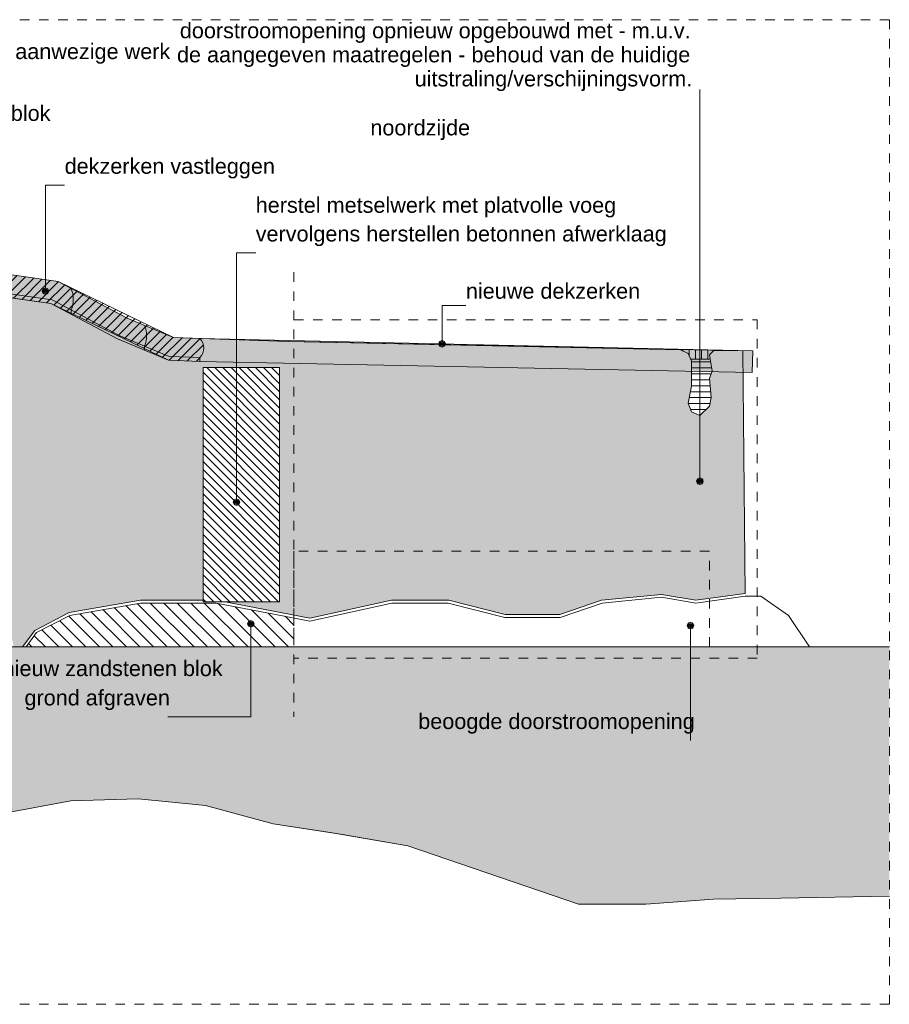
# Model space of a CAD drawing. Extents: x -251883 to 250656, y 0 to 909157.
# Tile 49 of 70: x 18148 to 27250, y 529529 to 539829. Entities that reach past the tile are written whole.
import ezdxf

# ---------------------------------------------------------------- set-up
doc = ezdxf.new("R2010")
doc.units = 0
doc.header["$MEASUREMENT"] = 0
doc.linetypes.add('DASHED', pattern=[200, 100, -100])
doc.layers.add('A-0070-SYMBOOL', color=8, linetype='Continuous')
doc.layers.add('A-1100-TXT+MT-SO', color=7, linetype='Continuous')

# ---------------------------------------------------------------- blocks, each defined once
blk = doc.blocks.new('M-MAATREGELEN_466')
at = {"linetype": 'Continuous', "lineweight": 5}
h = blk.add_hatch(dxfattribs=at)
h.set_pattern_fill('@AV093', color=154, style=0, pattern_type=0)
h.set_pattern_definition([(45, (0, 0), (-49.497475, 49.497475), [])])
h.paths.add_polyline_path([(171172, -2802), (171570, -2805), (172806, -2980), (174037, -3573), (174365, -3585), (174366, -3545, 0.407162), (174365, -3345), (174090, -3335), (172884, -2750), (171570, -2563), (171172, -2562)], flags=0)
for color, points in [(8, [(171457, -2802), (171456, -2761, 0.409457), (171456, -2563), (171570, -2563), (172882, -2749), (173605, -3132), (174090, -3335), (174365, -3345, -0.407073), (174366, -3545), (174365, -3585), (174037, -3573), (173503, -3349), (172806, -2980), (171536, -2800)]), (254, [(171610, -2811), (172806, -2980), (173503, -3349), (174037, -3573), (174365, -3585), (174366, -3545, 0.407073), (174365, -3345), (175293, -3378), (179396, -3463), (179476, -3503), (179511, -3583), (179511, -3703), (179511, -3843), (179476, -4023), (179511, -4113), (179598, -4153), (179698, -4053), (179716, -3963), (179698, -3763), (179726, -3683), (179698, -3518), (179746, -3470), (180049, -3476), (180072, -6013), (179557, -6083), (179198, -6023), (178570, -6083), (178132, -6233), (177560, -6233), (176970, -6083), (176373, -6083), (175518, -6272), (174539, -6083), (173744, -6083), (172997, -6214), (172637, -6400), (172509, -6572), (172418, -6572)]), (254, [(174365, -3585), (174366, -3545, 0.407162), (174365, -3345), (180153, -3476), (180147, -3700)]), (111, [(127082, -6572), (181582, -6572), (181582, -9179), (180447, -9202), (179741, -9212), (179035, -9262), (178330, -9262), (176543, -8652), (175728, -8513), (175132, -8422), (174426, -8232), (173720, -8162), (173015, -8182), (171228, -8512), (170522, -8572), (169817, -8572), (169111, -8542), (168405, -8502), (167700, -8462), (165913, -8442), (164502, -8452), (163796, -8482), (163090, -8482), (161679, -8512), (159892, -8362), (158481, -8332), (157775, -8322), (157070, -8302), (155658, -8292), (153871, -8262), (153166, -8262), (152460, -8252), (151754, -8242), (151049, -8242), (149262, -8242), (147851, -8302), (147145, -8312), (146439, -8322), (145028, -8352), (142426, -8498), (141830, -8462), (141124, -8552), (137926, -8752), (136515, -8792), (135809, -8852), (133692, -9022), (131200, -8852), (130494, -8792), (127479, -8485), (127082, -8464)])]:
    blk.add_hatch(color=color, dxfattribs=at).paths.add_polyline_path(points, flags=0)
h = blk.add_hatch(dxfattribs=at)
h.set_pattern_fill('@AVMWV', color=8, style=0, pattern_type=0)
h.set_pattern_definition([(90, (0, 0), (-65, 4e-15), [])])
h.paths.add_polyline_path([(179396, -3463), (179476, -3503), (179502, -3563), (179706, -3563), (179698, -3518), (179746, -3470)], flags=0)
h = blk.add_hatch(dxfattribs=at)
h.set_pattern_fill('@AVMWH2', color=251, style=0, pattern_type=0)
h.set_pattern_definition([(0, (0, 0), (0, 62.5), [])])
h.paths.add_polyline_path([(179502, -3563), (179511, -3583), (179511, -3703), (179511, -3843), (179476, -4023), (179511, -4113), (179598, -4153), (179698, -4053), (179716, -3963), (179698, -3763), (179726, -3683), (179706, -3563)], flags=0)
at = {"color": 7, "linetype": 'DASHED', "lineweight": 0}
blk.add_lwpolyline([(127082, -10311), (127082, -11), (181582, -11), (181582, -10311)], close=True, dxfattribs=at)
at = {"color": 154, "linetype": 'Continuous', "lineweight": 5}
blk.add_lwpolyline([(171172, -2802), (171570, -2805), (172806, -2980), (174037, -3573), (174365, -3585), (174366, -3545, 0.407162), (174365, -3345), (174090, -3335), (172884, -2750), (171570, -2563), (171172, -2562)], format="xyb", close=True, dxfattribs=at)
at = {"color": 8, "linetype": 'Continuous', "lineweight": 5}
for points in [[(171457, -2802), (171456, -2761, 0.409457), (171456, -2563), (171570, -2563), (172882, -2749), (173605, -3132), (174090, -3335), (174365, -3345, -0.407073), (174366, -3545), (174365, -3585), (174037, -3573), (173503, -3349), (172806, -2980), (171536, -2800)], [(174365, -3585), (174366, -3545, 0.407162), (174365, -3345), (180153, -3476), (180147, -3700)]]:
    blk.add_lwpolyline(points, format="xyb", close=True, dxfattribs=at)
for points in [[(171570, -2563), (172882, -2749), (173605, -3132), (174090, -3335), (175293, -3378)], [(171542, -2761), (172819, -2942), (173520, -3313), (174046, -3534), (174366, -3545)], [(171457, -2802), (171536, -2800), (172806, -2980), (173503, -3349), (174037, -3573), (174365, -3585)], [(175293, -3378), (180049, -3476), (180072, -6013)], [(179746, -3470), (179698, -3518), (179726, -3683), (179698, -3763), (179716, -3963), (179698, -4053), (179598, -4153), (179511, -4113), (179476, -4023), (179511, -3843), (179511, -3703), (179511, -3583), (179476, -3503), (179396, -3463)], [(179706, -3563), (179502, -3563)]]:
    blk.add_lwpolyline(points, dxfattribs=at)
at = {"color": 8, "linetype": 'DASHED', "lineweight": 5}
for points in [[(175350, -2653), (175350, -7303)], [(175350, -3150), (180200, -3150), (180200, -6689), (175350, -6689)]]:
    blk.add_lwpolyline(points, dxfattribs=at)
at = {"color": 254, "linetype": 'Continuous', "lineweight": 5}
blk.add_lwpolyline([(171610, -2811), (172806, -2980), (173503, -3349), (174037, -3573), (174365, -3585), (174366, -3545, 0.407073), (174365, -3345), (175293, -3378), (179396, -3463), (179476, -3503), (179511, -3583), (179511, -3703), (179511, -3843), (179476, -4023), (179511, -4113), (179598, -4153), (179698, -4053), (179716, -3963), (179698, -3763), (179726, -3683), (179698, -3518), (179746, -3470), (180049, -3476), (180072, -6013), (179557, -6083), (179198, -6023), (178570, -6083), (178132, -6233), (177560, -6233), (176970, -6083), (176373, -6083), (175518, -6272), (174539, -6083), (173744, -6083), (172997, -6214), (172637, -6400), (172509, -6572), (172418, -6572)], format="xyb", dxfattribs=at)
at = {"color": 8, "linetype": 'Continuous', "lineweight": 5}
for points in [[(173019, -3093), (173019, -3048, 0.208405), (173016, -2820)], [(173786, -3468), (173786, -3425, 0.205382), (173786, -3208)], [(174365, -3585), (174366, -3545, 0.407073), (174365, -3345)]]:
    blk.add_lwpolyline(points, format="xyb", dxfattribs=at)
at = {"color": 8, "linetype": 'DASHED', "lineweight": 5}
blk.add_lwpolyline([(179700, -5572), (175350, -5572), (175350, -6572), (179700, -6572)], close=True, dxfattribs=at)
at = {"color": 111, "linetype": 'Continuous', "lineweight": 5}
for points in [[(127082, -6572), (181582, -6572)], [(181582, -9179), (180447, -9202), (179741, -9212), (179035, -9262), (178330, -9262), (176543, -8652), (175728, -8513), (175132, -8422), (174426, -8232), (173720, -8162), (173015, -8182), (171228, -8512), (170522, -8572), (169817, -8572), (169111, -8542), (168405, -8502), (167700, -8462), (165913, -8442), (164502, -8452), (163796, -8482), (163090, -8482), (161679, -8512)]]:
    blk.add_lwpolyline(points, dxfattribs=at)
at = {"color": 251, "linetype": 'Continuous', "lineweight": 5}
blk.add_lwpolyline([(181582, -6572), (127082, -6572)], dxfattribs=at)
at = {"color": 11, "linetype": 'Continuous', "lineweight": 13}
for points in [[(161679, -8512), (163090, -8482), (163796, -8482), (164502, -8452), (165913, -8442), (167700, -8462), (168405, -8502), (169111, -8542), (169817, -8572), (170522, -8572), (171228, -8512), (173015, -8182), (173720, -8162), (174426, -8232), (175132, -8422), (175837, -8532), (176543, -8652), (178330, -9262), (179035, -9262), (179741, -9212), (180447, -9202)], [(181582, -9179), (180447, -9202)]]:
    blk.add_lwpolyline(points, dxfattribs=at)
at = {"layer": 'A-0070-SYMBOOL', "color": 8, "linetype": 'Continuous', "lineweight": 5}
for points in [[(179600, -4840), (179600, -1750), (179600, -740)], [(172750, -2850), (172750, -1742), (172950, -1742)], [(176900, -3402), (176900, -3002), (177150, -3002)], [(174900, -6330), (174900, -7303), (174030, -7303)], [(179500, -6350), (179500, -6950), (179500, -7550)]]:
    blk.add_lwpolyline(points, dxfattribs=at)
for points in [[(172785, -2850), (172775, -2875), (172750, -2885), (172725, -2875), (172715, -2850), (172725, -2825), (172750, -2815), (172775, -2825)], [(172775, -2850), (172768, -2868), (172750, -2875), (172732, -2868), (172725, -2850), (172732, -2832), (172750, -2825), (172768, -2832)], [(172765, -2850), (172761, -2861), (172750, -2865), (172739, -2861), (172735, -2850), (172739, -2839), (172750, -2835), (172761, -2839)], [(172755, -2850), (172754, -2854), (172750, -2855), (172746, -2854), (172745, -2850), (172746, -2846), (172750, -2845), (172754, -2846)], [(176935, -3402), (176925, -3427), (176900, -3437), (176875, -3427), (176865, -3402), (176875, -3378), (176900, -3367), (176925, -3378)], [(176925, -3402), (176918, -3420), (176900, -3427), (176882, -3420), (176875, -3402), (176882, -3385), (176900, -3377), (176918, -3385)], [(176915, -3402), (176911, -3413), (176900, -3417), (176889, -3413), (176885, -3402), (176889, -3392), (176900, -3387), (176911, -3392)], [(176905, -3402), (176904, -3406), (176900, -3407), (176896, -3406), (176895, -3402), (176896, -3399), (176900, -3397), (176904, -3399)], [(179635, -4840), (179625, -4865), (179600, -4875), (179575, -4865), (179565, -4840), (179575, -4815), (179600, -4805), (179625, -4815)], [(179625, -4840), (179618, -4857), (179600, -4865), (179582, -4857), (179575, -4840), (179582, -4822), (179600, -4815), (179618, -4822)], [(179615, -4840), (179611, -4850), (179600, -4855), (179589, -4850), (179585, -4840), (179589, -4829), (179600, -4825), (179611, -4829)], [(179605, -4840), (179604, -4843), (179600, -4845), (179596, -4843), (179595, -4840), (179596, -4836), (179600, -4835), (179604, -4836)], [(174865, -6330), (174875, -6355), (174900, -6365), (174925, -6355), (174935, -6330), (174925, -6305), (174900, -6295), (174875, -6305)], [(174875, -6330), (174882, -6348), (174900, -6355), (174918, -6348), (174925, -6330), (174918, -6312), (174900, -6305), (174882, -6312)], [(174885, -6330), (174889, -6341), (174900, -6345), (174911, -6341), (174915, -6330), (174911, -6319), (174900, -6315), (174889, -6319)], [(174895, -6330), (174896, -6334), (174900, -6335), (174904, -6334), (174905, -6330), (174904, -6326), (174900, -6325), (174896, -6326)], [(179465, -6350), (179475, -6375), (179500, -6385), (179525, -6375), (179535, -6350), (179525, -6325), (179500, -6315), (179475, -6325)], [(179475, -6350), (179482, -6368), (179500, -6375), (179518, -6368), (179525, -6350), (179518, -6332), (179500, -6325), (179482, -6332)], [(179485, -6350), (179489, -6361), (179500, -6365), (179511, -6361), (179515, -6350), (179511, -6339), (179500, -6335), (179489, -6339)], [(179495, -6350), (179496, -6354), (179500, -6355), (179504, -6354), (179505, -6350), (179504, -6346), (179500, -6345), (179496, -6346)]]:
    blk.add_lwpolyline(points, close=True, dxfattribs=at)
at = {"layer": 'A-0070-SYMBOOL', "color": 7, "linetype": 'Continuous', "char_height": 162, "attachment_point": 7, "line_spacing_factor": 0.933333}
for s, insert in [('{\\fArial|b0|i0|c12|p0;herstel metselwerk met nieuwe (vorm)baksteen cf. het aanwezige werk}', (166950, -472)), ('{\\fArial|b0|i0|c12|p0;herstel hardstenen blok}', (170450, -1072)), ('{\\fArial|b0|i0|c12|p0;dekzerken vastleggen}', (172950, -1672)), ('{\\fArial|b0|i0|c12|p0;herstel metselwerk met platvolle voeg}', (174950, -2080)), ('{\\fArial|b0|i0|c12|p0;vervolgens herstellen betonnen afwerklaag}', (174950, -2380)), ('{\\fArial|b0|i0|c12|p0;nieuwe dekzerken}', (177150, -2932)), ('{\\fArial|b0|i0|c12|p0;2x nieuw zandstenen blok}', (172000, -6880)), ('{\\fArial|b0|i0|c12|p0;grond afgraven}', (172530, -7233)), ('{\\fArial|b0|i0|c12|p0;beoogde doorstroomopening}', (176651, -7480))]:
    blk.add_mtext(s, dxfattribs=dict(at, insert=insert))
at = {"layer": 'A-1100-TXT+MT-SO', "color": 7, "linetype": 'Continuous', "char_height": 162, "attachment_point": 7, "line_spacing_factor": 0.933333}
for s, insert in [('{\\fArial|b0|i0|c12|p0;doorstroomopening opnieuw opgebouwd met - m.u.v. }', (174156, -254)), ('{\\fArial|b0|i0|c12|p0;de aangegeven maatregelen - behoud van de huidige }', (174126, -506)), ('{\\fArial|b0|i0|c12|p0;uitstraling/verschijningsvorm.}', (176614, -758)), ('{\\fArial|b0|i0|c12|p0;noordzijde}', (176150, -1270))]:
    blk.add_mtext(s, dxfattribs=dict(at, insert=insert))
at = {"linetype": 'Continuous'}
blk.add_wipeout([(174400, -3650), (175200, -3650), (175200, -6100), (174400, -6100)], dxfattribs=at)
at = {"linetype": 'Continuous', "lineweight": 5}
h = blk.add_hatch(dxfattribs=at)
h.set_pattern_fill('@AV060m', color=1, style=0, pattern_type=0)
h.set_pattern_definition([(135, (0, 0), (-42.426407, -42.426407), [])])
h.paths.add_polyline_path([(174400, -3650), (175200, -3650), (175200, -6100), (174400, -6100)], flags=0)
h = blk.add_hatch(dxfattribs=at)
h.set_pattern_fill('@GA03b', color=92, style=0, pattern_type=0)
h.set_pattern_definition([(135, (0, 0), (-70.71068, -70.71068), [])])
h.paths.add_polyline_path([(175350, -6270), (174536, -6113), (173746, -6113), (173006, -6243), (172656, -6423), (172546, -6572), (175350, -6572)], flags=0)
at = {"color": 1, "linetype": 'Continuous', "lineweight": 5}
blk.add_lwpolyline([(174400, -3650), (175200, -3650), (175200, -6100), (174400, -6100)], close=True, dxfattribs=at)
at = {"color": 8, "linetype": 'Continuous', "lineweight": 5}
blk.add_lwpolyline([(172546, -6572), (172656, -6423), (173006, -6243), (173746, -6113), (174536, -6113), (175156, -6233), (175518, -6303), (176376, -6113), (176966, -6113), (177556, -6263), (178136, -6263), (178576, -6113), (179196, -6053), (179556, -6113), (180072, -6043), (180236, -6043), (180526, -6243), (180746, -6572)], dxfattribs=at)
at = {"layer": 'A-0070-SYMBOOL', "color": 8, "linetype": 'Continuous', "lineweight": 5}
blk.add_lwpolyline([(174750, -5058), (174750, -2450), (174950, -2450)], dxfattribs=at)
for points in [[(174785, -5058), (174775, -5083), (174750, -5093), (174725, -5083), (174715, -5058), (174725, -5033), (174750, -5023), (174775, -5033)], [(174775, -5058), (174768, -5076), (174750, -5083), (174732, -5076), (174725, -5058), (174732, -5040), (174750, -5033), (174768, -5040)], [(174765, -5058), (174761, -5069), (174750, -5073), (174739, -5069), (174735, -5058), (174739, -5047), (174750, -5043), (174761, -5047)], [(174755, -5058), (174754, -5062), (174750, -5063), (174746, -5062), (174745, -5058), (174746, -5055), (174750, -5053), (174754, -5055)]]:
    blk.add_lwpolyline(points, close=True, dxfattribs=at)

msp = doc.modelspace()

# ---------------------------------------------------------------- block references
msp.add_blockref('M-MAATREGELEN_466', (-154332, 539840))

doc.saveas('drawing.dxf')
